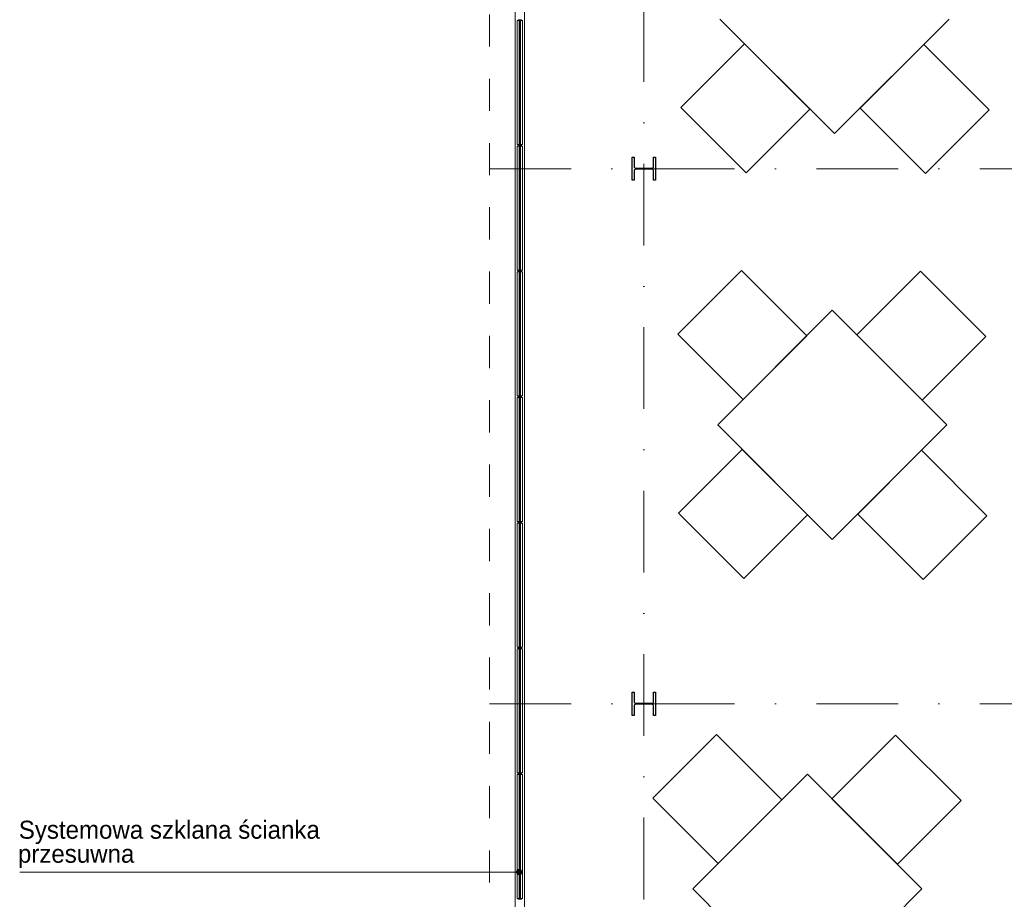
# Model space of a CAD drawing. Header units: metres. Extents: x 10441 to 19716, y -6570 to 1447.
# Tile 8 of 136: x 15391 to 16156, y -5641 to -4958. Entities that reach past the tile are written whole.
import ezdxf
from ezdxf.enums import TextEntityAlignment as Align

# ---------------------------------------------------------------- set-up
doc = ezdxf.new("R2010")
doc.units = ezdxf.units.M
doc.header["$MEASUREMENT"] = 0
for name, pattern in [('8', [0.5, 0.25, -0.25]), ('CONTINOUS', [0]), ('DASHDOT', [25.4, 12.7, -6.35, 0, -6.35])]:
    doc.linetypes.add(name, pattern=pattern)
doc.layers.get('0').update_dxf_attribs({"color": 8})
for name, color, linetype, lineweight in [('#elektryczne', 8, 'Continuous', 20), ('_K_stal', 8, 'Continuous', 25), ('A_B.CIENKIE', 8, 'Continuous', 9), ('A_OPISY', 8, 'Continuous', 18), ('A_OSIE', 8, 'Continuous', 13), ('A_OZACZENIE DRZWI', 8, 'Continuous', 13), ('A_OZNACZENIA OKIEN', 8, 'Continuous', 13), ('A_STOLARKA', 8, 'Continuous', 5)]:
    doc.layers.add(name, color=color, linetype=linetype, lineweight=lineweight)
doc.styles.add('m1_romans', font='romans.shx', dxfattribs={"width": 0.8})
doc.styles.add('opisy okien', font='txt', dxfattribs={"height": 15})

# ---------------------------------------------------------------- blocks, each defined once
blk = doc.blocks.new('_Dot')
at = {"color": 0, "linetype": 'ByBlock', "lineweight": -2}
blk.add_line((-0.5, 0), (-1, 0), dxfattribs=at)
at = {"color": 0, "linetype": 'ByBlock', "const_width": 0.5}
blk.add_lwpolyline([(-0.25, 0, 1), (0.25, 0, 1)], format="xyb", close=True, dxfattribs=at)
blk = doc.blocks.new('podkład')
at = {"color": 8}
for p, q in [((11752.74, -2712.33), (11841.83, -2801.42)), ((11841.83, -2801.42), (11930.93, -2712.33)), ((11722.36, -2780.98), (11771.87, -2731.46)), ((11771.87, -2731.46), (11822.7, -2782.29)), ((11911.14, -2732.12), (11861.62, -2781.63)), ((11961.96, -2782.95), (11911.14, -2732.12)), ((11773.18, -2831.8), (11722.36, -2780.98)), ((11822.7, -2782.29), (11773.18, -2831.8)), ((11861.62, -2781.63), (11912.45, -2832.46)), ((11912.45, -2832.46), (11961.96, -2782.95)), ((11769.42, -2907.7), (11719.9, -2957.22)), ((11820.24, -2958.53), (11769.42, -2907.7)), ((11908.68, -2908.36), (11859.17, -2957.87)), ((11959.51, -2959.18), (11908.68, -2908.36)), ((11840.03, -2938.74), (11750.94, -3027.83)), ((11929.13, -3027.83), (11840.03, -2938.74)), ((11719.9, -2957.22), (11770.73, -3008.04)), ((11770.73, -3008.04), (11820.24, -2958.53)), ((11859.17, -2957.87), (11909.99, -3008.7)), ((11909.99, -3008.7), (11959.51, -2959.18)), ((11750.94, -3027.83), (11840.03, -3116.93)), ((11840.03, -3116.93), (11929.13, -3027.83)), ((11720.56, -3096.48), (11770.07, -3046.97)), ((11770.07, -3046.97), (11820.9, -3097.79)), ((11909.34, -3047.62), (11859.82, -3097.14)), ((11960.16, -3098.45), (11909.34, -3047.62)), ((11771.38, -3147.31), (11720.56, -3096.48)), ((11820.9, -3097.79), (11771.38, -3147.31)), ((11859.82, -3097.14), (11910.65, -3147.96)), ((11910.65, -3147.96), (11960.16, -3098.45)), ((11750.08, -3268.46), (11700.57, -3317.97)), ((11800.91, -3319.28), (11750.08, -3268.46)), ((11889.35, -3269.11), (11839.83, -3318.63)), ((11940.17, -3319.94), (11889.35, -3269.11)), ((11820.7, -3299.49), (11731.6, -3388.59)), ((11909.79, -3388.59), (11820.7, -3299.49)), ((11700.57, -3317.97), (11751.39, -3368.8)), ((11751.39, -3368.8), (11800.91, -3319.28)), ((11839.83, -3318.63), (11890.66, -3369.45)), ((11890.66, -3369.45), (11940.17, -3319.94)), ((11731.6, -3388.59), (11820.7, -3477.68)), ((11820.7, -3477.68), (11909.79, -3388.59))]:
    blk.add_line(p, q, dxfattribs=at)
at = {"layer": '_K_stal', "color": 8}
for points in [[(11701.09, -2819.7), (11702.49, -2819.7), (11702.49, -2837.7), (11701.09, -2837.7), (11701.09, -2830.62, 0.414214), (11699.59, -2829.12), (11687.39, -2829.12, 0.414214), (11685.89, -2830.62), (11685.89, -2837.7), (11684.49, -2837.7), (11684.49, -2819.7), (11685.89, -2819.7), (11685.89, -2826.77, 0.414214), (11687.39, -2828.27), (11699.59, -2828.27, 0.414214), (11701.09, -2826.77)], [(11701.09, -3235.7), (11702.49, -3235.7), (11702.49, -3253.7), (11701.09, -3253.7), (11701.09, -3246.62, 0.414214), (11699.59, -3245.12), (11687.39, -3245.12, 0.414214), (11685.89, -3246.62), (11685.89, -3253.7), (11684.49, -3253.7), (11684.49, -3235.7), (11685.89, -3235.7), (11685.89, -3242.77, 0.414214), (11687.39, -3244.27), (11699.59, -3244.27, 0.414214), (11701.09, -3242.77)]]:
    blk.add_lwpolyline(points, format="xyb", close=True, dxfattribs=at)
at = {"layer": 'A_B.CIENKIE', "color": 8, "linetype": '8', "ltscale": 100}
for p, q in [((11573.49, -2008.7), (11573.49, -4224.7)), ((11593.49, -2008.7), (11593.49, -4188.5))]:
    blk.add_line(p, q, dxfattribs=at)
at = {"layer": 'A_OPISY', "color": 8, "linetype": 'CONTINOUS', "ltscale": 0.1}
blk.add_lwpolyline([(11591.59, -3375.54), (11400.12, -3375.54), (11208.14, -3375.54)], dxfattribs=at)
at = {"layer": 'A_OSIE', "color": 8, "linetype": 'DASHDOT', "ltscale": 5}
for p, q in [((11693.49, -4159.34), (11693.49, -2044.7)), ((11573.49, -2828.69), (12973.49, -2828.69)), ((11573.49, -3244.7), (12973.49, -3244.7))]:
    blk.add_line(p, q, dxfattribs=at)
at = {"layer": 'A_STOLARKA', "color": 8}
for p, q in [((11593.49, -4178.81), (11593.49, -2419.46)), ((11600.69, -4174.29), (11600.69, -2419.46)), ((11595.09, -2713.36), (11596.29, -2713.06)), ((11595.09, -2713.51), (11599.09, -2713.51)), ((11595.12, -2809.81), (11595.12, -2713.51)), ((11595.84, -2712.98), (11595.84, -2713.17)), ((11596.29, -2713.06), (11595.84, -2713.06)), ((11595.88, -2712.94), (11596.34, -2712.85)), ((11596.29, -2713.06), (11596.34, -2713.06)), ((11596.29, -2713.06), (11597.89, -2713.06)), ((11596.34, -2713.06), (11596.34, -2712.86)), ((11596.39, -2712.81), (11597.79, -2712.81)), ((11596.39, -2712.81), (11597.79, -2712.81)), ((11596.69, -2713.06), (11596.59, -2713.16)), ((11596.59, -2713.16), (11596.59, -2810.16)), ((11597.49, -2713.06), (11596.69, -2713.06)), ((11597.09, -2713.06), (11597.09, -2810.26)), ((11597.59, -2713.16), (11597.49, -2713.06)), ((11597.59, -2810.16), (11597.59, -2713.16)), ((11597.84, -2712.85), (11598.3, -2712.94)), ((11597.84, -2713.06), (11597.84, -2712.86)), ((11597.84, -2713.06), (11597.89, -2713.06)), ((11598.34, -2713.06), (11597.89, -2713.06)), ((11597.89, -2713.06), (11599.09, -2713.36)), ((11598.34, -2713.17), (11598.34, -2712.98)), ((11599.05, -2713.51), (11599.05, -2809.81)), ((11595.09, -2809.81), (11599.09, -2809.81)), ((11595.09, -2809.96), (11596.29, -2810.26)), ((11597.89, -2810.26), (11599.09, -2809.96)), ((11595.09, -2811.06), (11596.29, -2810.76)), ((11595.09, -2811.21), (11599.09, -2811.21)), ((11595.12, -2907.51), (11595.12, -2811.21)), ((11595.84, -2810.34), (11595.84, -2810.15)), ((11596.29, -2810.26), (11595.84, -2810.26)), ((11595.84, -2810.69), (11595.84, -2810.87)), ((11596.29, -2810.76), (11595.84, -2810.76)), ((11595.88, -2810.38), (11596.34, -2810.46)), ((11595.88, -2810.64), (11596.34, -2810.56)), ((11596.29, -2810.26), (11596.34, -2810.26)), ((11596.29, -2810.26), (11597.89, -2810.26)), ((11596.29, -2810.76), (11596.34, -2810.76)), ((11596.29, -2810.76), (11597.89, -2810.76)), ((11596.34, -2810.26), (11596.34, -2810.46)), ((11596.34, -2810.76), (11596.34, -2810.56)), ((11596.39, -2810.51), (11597.79, -2810.51)), ((11596.39, -2810.51), (11597.79, -2810.51)), ((11596.59, -2810.16), (11596.69, -2810.26)), ((11596.69, -2810.76), (11596.59, -2810.86)), ((11596.59, -2810.86), (11596.59, -2907.86)), ((11596.69, -2810.26), (11597.49, -2810.26)), ((11597.49, -2810.76), (11596.69, -2810.76)), ((11597.09, -2810.76), (11597.09, -2907.96)), ((11597.49, -2810.26), (11597.59, -2810.16)), ((11597.59, -2810.86), (11597.49, -2810.76)), ((11597.59, -2907.86), (11597.59, -2810.86)), ((11597.84, -2810.26), (11597.89, -2810.26)), ((11597.84, -2810.26), (11597.84, -2810.46)), ((11597.84, -2810.47), (11598.3, -2810.38)), ((11597.84, -2810.55), (11598.3, -2810.64)), ((11597.84, -2810.76), (11597.84, -2810.56)), ((11597.84, -2810.76), (11597.89, -2810.76)), ((11598.34, -2810.26), (11597.89, -2810.26)), ((11598.34, -2810.76), (11597.89, -2810.76)), ((11597.89, -2810.76), (11599.09, -2811.06)), ((11598.34, -2810.15), (11598.34, -2810.34)), ((11598.34, -2810.87), (11598.34, -2810.69)), ((11599.05, -2811.21), (11599.05, -2907.51)), ((11595.09, -2907.51), (11599.09, -2907.51)), ((11595.09, -2907.66), (11596.29, -2907.96)), ((11595.09, -2908.76), (11596.29, -2908.46)), ((11595.09, -2908.91), (11599.09, -2908.91)), ((11595.12, -3005.21), (11595.13, -2908.91)), ((11595.84, -2908.04), (11595.84, -2907.85)), ((11596.29, -2907.96), (11595.84, -2907.96)), ((11595.84, -2908.39), (11595.84, -2908.57)), ((11596.29, -2908.46), (11595.84, -2908.46)), ((11595.88, -2908.08), (11596.34, -2908.17)), ((11595.88, -2908.34), (11596.34, -2908.26)), ((11596.29, -2907.96), (11596.34, -2907.96)), ((11596.29, -2907.96), (11597.89, -2907.96)), ((11596.29, -2908.46), (11596.34, -2908.46)), ((11596.29, -2908.46), (11597.89, -2908.46)), ((11596.34, -2907.96), (11596.34, -2908.16)), ((11596.34, -2908.46), (11596.34, -2908.26)), ((11596.39, -2908.21), (11597.79, -2908.21)), ((11596.39, -2908.21), (11597.79, -2908.21)), ((11596.59, -2907.86), (11596.69, -2907.96)), ((11596.69, -2908.46), (11596.59, -2908.56)), ((11596.59, -2908.56), (11596.59, -3005.56)), ((11596.69, -2907.96), (11597.49, -2907.96)), ((11597.49, -2908.46), (11596.69, -2908.46)), ((11597.09, -2908.46), (11597.09, -3005.66)), ((11597.49, -2907.96), (11597.59, -2907.86)), ((11597.59, -2908.56), (11597.49, -2908.46)), ((11597.59, -3005.56), (11597.59, -2908.56)), ((11597.84, -2907.96), (11597.89, -2907.96)), ((11597.84, -2907.96), (11597.84, -2908.16)), ((11597.84, -2908.17), (11598.3, -2908.08)), ((11597.84, -2908.25), (11598.3, -2908.34)), ((11597.84, -2908.46), (11597.84, -2908.26)), ((11597.84, -2908.46), (11597.89, -2908.46)), ((11597.89, -2907.96), (11599.09, -2907.66)), ((11598.34, -2907.96), (11597.89, -2907.96)), ((11598.34, -2908.46), (11597.89, -2908.46)), ((11597.89, -2908.46), (11599.09, -2908.76)), ((11598.34, -2907.85), (11598.34, -2908.04)), ((11598.34, -2908.57), (11598.34, -2908.39)), ((11599.06, -2908.91), (11599.05, -3005.21)), ((11595.09, -3005.21), (11599.09, -3005.21)), ((11595.09, -3005.36), (11596.29, -3005.66)), ((11595.09, -3006.46), (11596.29, -3006.16)), ((11595.09, -3006.61), (11599.09, -3006.61)), ((11595.13, -3102.91), (11595.13, -3006.61)), ((11595.84, -3005.74), (11595.84, -3005.55)), ((11596.29, -3005.66), (11595.84, -3005.66)), ((11595.84, -3006.09), (11595.84, -3006.27)), ((11596.29, -3006.16), (11595.84, -3006.16)), ((11595.88, -3005.79), (11596.34, -3005.87)), ((11595.89, -3006.04), (11596.34, -3005.96)), ((11596.29, -3005.66), (11596.34, -3005.66)), ((11596.29, -3005.66), (11597.89, -3005.66)), ((11596.29, -3006.16), (11596.34, -3006.16)), ((11596.29, -3006.16), (11597.89, -3006.16)), ((11596.34, -3005.66), (11596.34, -3005.86)), ((11596.34, -3006.16), (11596.34, -3005.96)), ((11596.39, -3005.91), (11597.79, -3005.91)), ((11596.39, -3005.91), (11597.79, -3005.91)), ((11596.59, -3005.56), (11596.69, -3005.66)), ((11596.69, -3006.16), (11596.59, -3006.26)), ((11596.59, -3006.26), (11596.59, -3103.26)), ((11596.69, -3005.66), (11597.49, -3005.66)), ((11597.49, -3006.16), (11596.69, -3006.16)), ((11597.09, -3006.16), (11597.09, -3103.36)), ((11597.49, -3005.66), (11597.59, -3005.56)), ((11597.59, -3006.26), (11597.49, -3006.16)), ((11597.59, -3103.26), (11597.59, -3006.26)), ((11597.84, -3005.66), (11597.89, -3005.66)), ((11597.84, -3005.66), (11597.84, -3005.86)), ((11597.84, -3005.87), (11598.3, -3005.79)), ((11597.84, -3005.96), (11598.3, -3006.04)), ((11597.84, -3006.16), (11597.84, -3005.96)), ((11597.84, -3006.16), (11597.89, -3006.16)), ((11597.89, -3005.66), (11599.09, -3005.36)), ((11598.34, -3005.66), (11597.89, -3005.66)), ((11598.34, -3006.16), (11597.89, -3006.16)), ((11597.89, -3006.16), (11599.09, -3006.46)), ((11598.34, -3005.55), (11598.34, -3005.74)), ((11598.34, -3006.27), (11598.34, -3006.09)), ((11599.06, -3006.61), (11599.06, -3102.91)), ((11595.09, -3102.91), (11599.09, -3102.91)), ((11595.09, -3103.06), (11596.29, -3103.36)), ((11595.09, -3104.16), (11596.29, -3103.86)), ((11595.09, -3104.31), (11599.09, -3104.31)), ((11595.13, -3200.61), (11595.13, -3104.31)), ((11595.84, -3103.44), (11595.84, -3103.25)), ((11596.29, -3103.36), (11595.84, -3103.36)), ((11595.84, -3103.79), (11595.84, -3103.97)), ((11596.29, -3103.86), (11595.84, -3103.86)), ((11595.89, -3103.49), (11596.34, -3103.57)), ((11595.89, -3103.74), (11596.34, -3103.66)), ((11596.29, -3103.36), (11596.34, -3103.36)), ((11596.29, -3103.36), (11597.89, -3103.36)), ((11596.29, -3103.86), (11596.34, -3103.86)), ((11596.29, -3103.86), (11597.89, -3103.86)), ((11596.34, -3103.36), (11596.34, -3103.56)), ((11596.34, -3103.86), (11596.34, -3103.66)), ((11596.39, -3103.61), (11597.79, -3103.61)), ((11596.39, -3103.61), (11597.79, -3103.61)), ((11596.59, -3103.26), (11596.69, -3103.36)), ((11596.69, -3103.86), (11596.59, -3103.96)), ((11596.59, -3103.96), (11596.59, -3200.96)), ((11596.69, -3103.36), (11597.49, -3103.36)), ((11597.49, -3103.86), (11596.69, -3103.86)), ((11597.09, -3103.86), (11597.09, -3201.06)), ((11597.49, -3103.36), (11597.59, -3103.26)), ((11597.59, -3103.96), (11597.49, -3103.86)), ((11597.59, -3200.96), (11597.59, -3103.96)), ((11597.84, -3103.36), (11597.89, -3103.36)), ((11597.84, -3103.36), (11597.84, -3103.56)), ((11597.84, -3103.57), (11598.3, -3103.49)), ((11597.84, -3103.66), (11598.3, -3103.74)), ((11597.84, -3103.86), (11597.84, -3103.66)), ((11597.84, -3103.86), (11597.89, -3103.86)), ((11597.89, -3103.36), (11599.09, -3103.06)), ((11598.34, -3103.36), (11597.89, -3103.36)), ((11598.34, -3103.86), (11597.89, -3103.86)), ((11597.89, -3103.86), (11599.09, -3104.16)), ((11598.34, -3103.25), (11598.34, -3103.44)), ((11598.34, -3103.97), (11598.34, -3103.79)), ((11599.06, -3104.31), (11599.06, -3200.61)), ((11595.09, -3200.61), (11599.09, -3200.61)), ((11595.09, -3200.76), (11596.29, -3201.06)), ((11595.09, -3201.86), (11596.29, -3201.56)), ((11595.09, -3202.01), (11599.09, -3202.01)), ((11595.13, -3298.31), (11595.13, -3202.01)), ((11595.84, -3201.14), (11595.84, -3200.95)), ((11596.29, -3201.06), (11595.84, -3201.06)), ((11595.85, -3201.49), (11595.85, -3201.67)), ((11596.3, -3201.56), (11595.85, -3201.56)), ((11595.89, -3201.19), (11596.34, -3201.27)), ((11595.89, -3201.44), (11596.34, -3201.36)), ((11596.29, -3201.06), (11596.34, -3201.06)), ((11596.29, -3201.06), (11597.89, -3201.06)), ((11596.29, -3201.56), (11597.89, -3201.56)), ((11596.3, -3201.56), (11596.34, -3201.56)), ((11596.34, -3201.06), (11596.34, -3201.26)), ((11596.34, -3201.56), (11596.34, -3201.36)), ((11596.39, -3201.31), (11597.79, -3201.31)), ((11596.39, -3201.31), (11597.79, -3201.31)), ((11596.59, -3200.96), (11596.69, -3201.06)), ((11596.69, -3201.56), (11596.59, -3201.66)), ((11596.59, -3201.66), (11596.59, -3298.66)), ((11596.69, -3201.06), (11597.49, -3201.06)), ((11597.49, -3201.56), (11596.69, -3201.56)), ((11597.09, -3201.56), (11597.09, -3298.76)), ((11597.49, -3201.06), (11597.59, -3200.96)), ((11597.59, -3201.66), (11597.49, -3201.56)), ((11597.59, -3298.66), (11597.59, -3201.66)), ((11597.84, -3201.06), (11597.89, -3201.06)), ((11597.84, -3201.06), (11597.84, -3201.26)), ((11597.84, -3201.27), (11598.3, -3201.19)), ((11597.84, -3201.36), (11598.3, -3201.44)), ((11597.84, -3201.56), (11597.84, -3201.36)), ((11597.84, -3201.56), (11597.9, -3201.56)), ((11597.89, -3201.06), (11599.09, -3200.76)), ((11598.34, -3201.06), (11597.89, -3201.06)), ((11597.89, -3201.56), (11599.09, -3201.86)), ((11598.35, -3201.56), (11597.9, -3201.56)), ((11598.34, -3200.95), (11598.34, -3201.14)), ((11598.35, -3201.67), (11598.35, -3201.49)), ((11599.06, -3202.01), (11599.06, -3298.31)), ((11595.09, -3298.31), (11599.09, -3298.31)), ((11595.09, -3298.46), (11596.29, -3298.76)), ((11595.09, -3299.56), (11596.29, -3299.26)), ((11595.09, -3299.71), (11599.09, -3299.71)), ((11595.13, -3396.01), (11595.13, -3299.71)), ((11595.84, -3299.19), (11595.84, -3299.37)), ((11596.29, -3299.26), (11595.84, -3299.26)), ((11595.85, -3298.84), (11595.85, -3298.65)), ((11596.3, -3298.77), (11595.85, -3298.77)), ((11595.89, -3298.89), (11596.34, -3298.97)), ((11595.89, -3299.14), (11596.34, -3299.06)), ((11596.29, -3298.76), (11597.89, -3298.76)), ((11596.29, -3299.26), (11596.34, -3299.26)), ((11596.29, -3299.26), (11597.89, -3299.26)), ((11596.3, -3298.77), (11596.34, -3298.77)), ((11596.34, -3298.76), (11596.34, -3298.96)), ((11596.34, -3299.26), (11596.34, -3299.06)), ((11596.39, -3299.01), (11597.79, -3299.01)), ((11596.39, -3299.01), (11597.79, -3299.01)), ((11596.59, -3298.66), (11596.69, -3298.76)), ((11596.69, -3299.26), (11596.59, -3299.36)), ((11596.59, -3299.36), (11596.59, -3396.36)), ((11596.69, -3298.76), (11597.49, -3298.76)), ((11597.49, -3299.26), (11596.69, -3299.26)), ((11597.09, -3299.26), (11597.09, -3396.46)), ((11597.49, -3298.76), (11597.59, -3298.66)), ((11597.59, -3299.36), (11597.49, -3299.26)), ((11597.59, -3396.36), (11597.59, -3299.36)), ((11597.84, -3298.76), (11597.84, -3298.96)), ((11597.84, -3298.77), (11597.9, -3298.77)), ((11597.84, -3298.97), (11598.3, -3298.89)), ((11597.84, -3299.06), (11598.3, -3299.14)), ((11597.84, -3299.26), (11597.84, -3299.06)), ((11597.84, -3299.26), (11597.89, -3299.26)), ((11597.89, -3298.76), (11599.09, -3298.46)), ((11598.34, -3299.26), (11597.89, -3299.26)), ((11597.89, -3299.26), (11599.09, -3299.56)), ((11598.35, -3298.77), (11597.9, -3298.77)), ((11598.34, -3299.37), (11598.34, -3299.19)), ((11598.35, -3298.65), (11598.35, -3298.84)), ((11599.06, -3299.71), (11599.06, -3396.01)), ((11595.09, -3396.01), (11599.09, -3396.01)), ((11595.09, -3396.16), (11596.29, -3396.46)), ((11595.84, -3396.54), (11595.84, -3396.35)), ((11596.29, -3396.47), (11595.84, -3396.47)), ((11595.89, -3396.59), (11596.34, -3396.67)), ((11596.29, -3396.46), (11597.89, -3396.46)), ((11596.29, -3396.47), (11596.34, -3396.47)), ((11596.34, -3396.46), (11596.34, -3396.66)), ((11596.39, -3396.71), (11597.79, -3396.71)), ((11596.59, -3396.36), (11596.69, -3396.46)), ((11596.69, -3396.46), (11597.49, -3396.46)), ((11597.49, -3396.46), (11597.59, -3396.36)), ((11597.84, -3396.46), (11597.84, -3396.66)), ((11597.84, -3396.47), (11597.89, -3396.47)), ((11597.84, -3396.67), (11598.3, -3396.59)), ((11597.89, -3396.46), (11599.09, -3396.16)), ((11598.34, -3396.47), (11597.89, -3396.47)), ((11598.34, -3396.35), (11598.34, -3396.54))]:
    blk.add_line(p, q, dxfattribs=at)
at = {"layer": 'A_STOLARKA', "color": 8, "ltscale": 0.1}
for p, q in [((11595.09, -2713.51), (11595.09, -2713.36)), ((11599.09, -2713.51), (11599.09, -2713.36)), ((11595.09, -2809.81), (11595.09, -2809.96)), ((11599.09, -2809.81), (11599.09, -2809.96)), ((11595.09, -2811.21), (11595.09, -2811.06)), ((11599.09, -2811.21), (11599.09, -2811.06)), ((11595.09, -2907.51), (11595.09, -2907.66)), ((11595.09, -2908.91), (11595.09, -2908.76)), ((11599.09, -2907.51), (11599.09, -2907.66)), ((11599.09, -2908.91), (11599.09, -2908.76)), ((11595.09, -3005.21), (11595.09, -3005.36)), ((11595.09, -3006.61), (11595.09, -3006.46)), ((11599.09, -3005.21), (11599.09, -3005.36)), ((11599.09, -3006.61), (11599.09, -3006.46)), ((11595.09, -3102.91), (11595.09, -3103.06)), ((11595.09, -3104.31), (11595.09, -3104.16)), ((11599.09, -3102.91), (11599.09, -3103.06)), ((11599.09, -3104.31), (11599.09, -3104.16)), ((11595.09, -3200.61), (11595.09, -3200.76)), ((11595.09, -3202.01), (11595.09, -3201.86)), ((11599.09, -3200.61), (11599.09, -3200.76)), ((11599.09, -3202.01), (11599.09, -3201.86)), ((11595.09, -3298.31), (11595.09, -3298.46)), ((11595.09, -3299.71), (11595.09, -3299.56)), ((11599.09, -3298.31), (11599.09, -3298.46)), ((11599.09, -3299.71), (11599.09, -3299.56)), ((11595.09, -3396.01), (11595.09, -3396.16)), ((11599.09, -3396.01), (11599.09, -3396.16))]:
    blk.add_line(p, q, dxfattribs=at)
at = {"layer": 'A_STOLARKA', "color": 8}
for centre in [(11597.09, -2719.56), (11597.09, -2719.56), (11597.09, -2803.76), (11597.09, -2817.26), (11597.09, -2901.46), (11597.09, -2914.96), (11597.09, -2914.96), (11597.09, -2999.16), (11597.09, -3012.66), (11597.09, -3012.66), (11597.09, -3096.86), (11597.09, -3110.36), (11597.09, -3110.36), (11597.09, -3194.56), (11597.09, -3208.06), (11597.09, -3208.06), (11597.09, -3292.26), (11597.09, -3305.76), (11597.09, -3305.76), (11597.09, -3389.96)]:
    blk.add_circle(centre, 0.5, dxfattribs=at)
for centre, start, end in [((11595.89, -2712.98), 100, 180), ((11596.39, -2712.86), 90, 180), ((11597.79, -2712.86), 0, 90), ((11598.29, -2712.98), 0, 80), ((11595.89, -2810.34), 180, 260), ((11595.89, -2810.69), 100, 180), ((11596.39, -2810.46), 180, 270), ((11596.39, -2810.56), 90, 180), ((11597.79, -2810.46), 270, 0), ((11597.79, -2810.56), 0, 90), ((11598.29, -2810.34), 280, 0), ((11598.29, -2810.69), 0, 80), ((11595.89, -2908.04), 180, 260), ((11595.89, -2908.39), 100, 180), ((11596.39, -2908.16), 180, 270), ((11596.39, -2908.26), 90, 180), ((11597.79, -2908.16), 270, 0), ((11597.79, -2908.26), 0, 90), ((11598.29, -2908.04), 280, 0), ((11598.29, -2908.39), 0, 80), ((11595.89, -3005.74), 180, 260), ((11595.89, -3006.09), 100, 180), ((11596.39, -3005.86), 180, 270), ((11596.39, -3005.96), 90, 180), ((11597.79, -3005.86), 270, 0), ((11597.79, -3005.96), 0, 90), ((11598.29, -3005.74), 280, 0), ((11598.29, -3006.09), 0, 80), ((11595.89, -3103.44), 180, 260), ((11595.89, -3103.79), 100, 180), ((11596.39, -3103.56), 180, 270), ((11596.39, -3103.66), 90, 180), ((11597.79, -3103.56), 270, 0), ((11597.79, -3103.66), 0, 90), ((11598.29, -3103.44), 280, 0), ((11598.29, -3103.79), 0, 80), ((11595.89, -3201.14), 180, 260), ((11595.9, -3201.49), 100, 180), ((11596.39, -3201.26), 180, 270), ((11596.39, -3201.36), 90, 180), ((11597.79, -3201.26), 270, 0), ((11597.79, -3201.36), 0, 90), ((11598.29, -3201.14), 280, 0), ((11598.3, -3201.49), 0, 80), ((11595.89, -3299.19), 100, 180), ((11595.9, -3298.84), 180, 260), ((11596.39, -3298.96), 180, 270), ((11596.39, -3299.06), 90, 180), ((11597.79, -3298.96), 270, 0), ((11597.79, -3299.06), 0, 90), ((11598.3, -3298.84), 280, 0), ((11598.29, -3299.19), 0, 80), ((11595.89, -3396.54), 180, 260), ((11596.39, -3396.66), 180, 270), ((11597.79, -3396.66), 270, 0), ((11598.29, -3396.54), 280, 0)]:
    blk.add_arc(centre, 0.05, start, end, dxfattribs=at)
at = {"layer": 'A_OPISY', "color": 8, "linetype": 'CONTINOUS', "ltscale": 0.1, "xscale": 5, "yscale": 5, "zscale": 5, "rotation": 359.9999999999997}
blk.add_blockref('_Dot', (11596.59, -3375.54), dxfattribs=at)
at = {"layer": 'A_OPISY', "color": 8, "linetype": 'Continuous', "lineweight": 18, "style": 'opisy okien'}
for s, p in [('Systemowa szklana ścianka', (11207.45, -3349.61)), ('przesuwna', (11206.78, -3368.28))]:
    blk.add_text(s, height=14, dxfattribs=at).set_placement(p)
at = {"layer": 'A_OZACZENIE DRZWI', "color": 8, "ltscale": 0.1, "style": 'm1_romans', "width": 0.8}
for rotation, p in [(98.48606, (12735.07, -773.13)), (359.99999, (12573.8, -1012.7)), (89.99999, (11565.29, -1150.14)), (89.99999, (11872.29, -1150.14)), (89.99999, (12230.03, -1245.64)), (89.99999, (12385.87, -1249.44)), (89.99999, (11565.29, -1370.89)), (89.99999, (11872.29, -1370.89)), (89.99999, (12230.03, -1370.89)), (89.99999, (12389.3, -1370.89)), (89.99999, (11748.79, -1556.15)), (89.99999, (11986.6, -1556.15)), (89.99999, (12389.3, -1556.15)), (359.99999, (12235.05, -1664.2)), (359.99999, (12235.05, -1880.2)), (89.99999, (11745.78, -2001.94))]:
    blk.add_attdef('SZEROKOSC', text='', height=10, rotation=rotation, dxfattribs=at).set_placement(p, align=Align.BOTTOM_CENTER)
for rotation, p in [(98.48606, (12738.56, -773.47)), (359.99999, (12572.95, -1016.09)), (89.99999, (11568.68, -1150.99)), (89.99999, (11875.68, -1150.99)), (89.99999, (12233.42, -1246.49)), (89.99999, (12389.27, -1250.29)), (89.99999, (11568.68, -1371.74)), (89.99999, (11875.68, -1371.74)), (89.99999, (12233.42, -1371.74)), (89.99999, (12392.69, -1371.74)), (89.99999, (11752.19, -1557)), (89.99999, (11990, -1557)), (89.99999, (12392.69, -1557)), (359.99999, (12234.2, -1667.59)), (359.99999, (12234.2, -1883.59)), (89.99999, (11749.18, -2002.79))]:
    blk.add_attdef('WYSOKOSC', text='', height=10, rotation=rotation, dxfattribs=at).set_placement(p, align=Align.TOP_CENTER)
at = {"layer": 'A_OZNACZENIA OKIEN', "color": 8, "ltscale": 0.1, "style": 'm1_romans', "width": 0.8}
for rotation, p in [(278.86761, (13403.28, -587.56)), (278.86761, (13013.44, -645.27)), (278.86761, (12475.3, -724.92)), (278.86761, (12253.72, -757.72)), (0.00001, (14011.09, -903.42)), (278.86761, (11051.11, -935.72)), (278.86761, (10670.26, -992.09)), (0.00001, (14011.09, -1578.09)), (89.99999, (10823, -2081.55)), (89.99999, (11208, -2081.55)), (89.99999, (11974, -2081.55)), (89.99999, (13179.19, -2081.55)), (89.99999, (13543.19, -2081.55))]:
    blk.add_attdef('WYSOKOSC', text='', height=10, rotation=rotation, dxfattribs=at).set_placement(p, align=Align.TOP_CENTER)
for rotation, p in [(278.86761, (13373.71, -593.04)), (278.86761, (12983.87, -650.74)), (278.86761, (12445.73, -730.4)), (278.86761, (12224.15, -763.19)), (0.00001, (14017.48, -900.03)), (278.86761, (11021.54, -941.2)), (278.86761, (10640.69, -997.57)), (0.00001, (14017.48, -1574.7)), (89.99999, (10819.6, -2080.7)), (89.99999, (11204.6, -2080.7)), (89.99999, (11970.6, -2080.7)), (89.99999, (13175.8, -2080.7)), (89.99999, (13539.8, -2080.7))]:
    blk.add_attdef('SZEROKOSC', text='', height=10, rotation=rotation, dxfattribs=at).set_placement(p, align=Align.BOTTOM_CENTER)

msp = doc.modelspace()

# ---------------------------------------------------------------- block references
at = {"layer": '#elektryczne', "color": 8, "linetype": 'Continuous', "lineweight": 18}
msp.add_blockref('podkład', (4182.37, -2244.78), dxfattribs=at)

doc.saveas('drawing.dxf')
